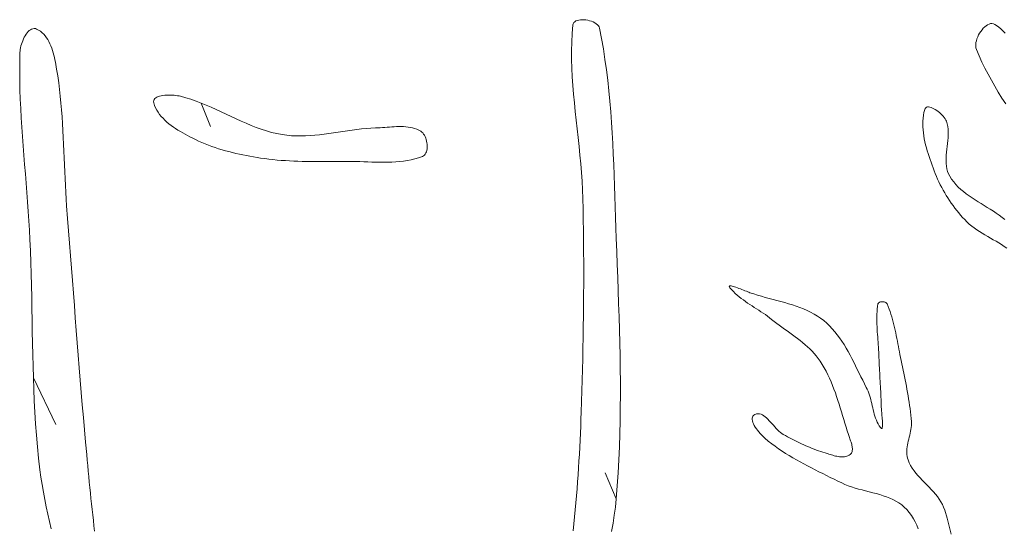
# Model space of a CAD drawing. Header units: inches. Extents: x -12 to 23, y -13.2 to 21.7.
# Tile 8 of 75: x -2.9 to 2.1, y -3.9 to -1.3. Entities that reach past the tile are written whole.
import ezdxf

# ---------------------------------------------------------------- set-up
doc = ezdxf.new("R2010")
doc.units = ezdxf.units.IN
doc.header["$MEASUREMENT"] = 0
doc.layers.get('0').update_dxf_attribs({"lineweight": 0})

msp = doc.modelspace()

# ---------------------------------------------------------------- linework, layer by layer
at = {"color": 30, "linetype": 'Continuous', "lineweight": 0, "true_color": 0xff7e00}
for p, q in [((-2.0102, -1.7241), (-1.9629, -1.843)), ((-2.8607, -3.1157), (-2.7469, -3.3517)), ((0.0934, -3.7291), (0.037, -3.5973))]:
    msp.add_line(p, q, dxfattribs=at)
at = {"color": 7, "linetype": 'Continuous', "lineweight": 0, "flags": 128}
for points in [[(-2.55, -3.8932), (-2.5534, -3.8655), (-2.5567, -3.8379), (-2.5599, -3.8102), (-2.563, -3.7825), (-2.566, -3.7548), (-2.569, -3.7271), (-2.5719, -3.6993), (-2.5747, -3.6716), (-2.5774, -3.6439), (-2.5801, -3.6161), (-2.5827, -3.5884), (-2.5853, -3.5606), (-2.5879, -3.5329), (-2.5904, -3.5051), (-2.5961, -3.4422), (-2.6016, -3.3793), (-2.6071, -3.3163), (-2.6125, -3.2534), (-2.6178, -3.1904), (-2.623, -3.1275), (-2.6281, -3.0645), (-2.6332, -3.0015), (-2.6382, -2.9385), (-2.6432, -2.8755), (-2.6481, -2.8126), (-2.653, -2.7496), (-2.6579, -2.6866), (-2.6627, -2.6236), (-2.6676, -2.5606), (-2.6724, -2.4976), (-2.6772, -2.4346), (-2.6821, -2.3716), (-2.687, -2.3086), (-2.6919, -2.2456), (-2.6944, -2.211), (-2.6966, -2.1763), (-2.6986, -2.1415), (-2.7003, -2.1068), (-2.7019, -2.072), (-2.7034, -2.0372), (-2.7049, -2.0024), (-2.7063, -1.9676), (-2.7078, -1.9329), (-2.7094, -1.8981), (-2.7112, -1.8633), (-2.7131, -1.8286), (-2.7154, -1.7939), (-2.7179, -1.7593), (-2.7208, -1.7247), (-2.7241, -1.6901), (-2.7279, -1.6556), (-2.7322, -1.6211), (-2.7371, -1.5868), (-2.7426, -1.5525), (-2.7445, -1.5411), (-2.7466, -1.5295), (-2.7489, -1.5177), (-2.7514, -1.5058), (-2.7541, -1.4937), (-2.7571, -1.4817), (-2.7603, -1.4697), (-2.7639, -1.4579), (-2.7679, -1.4462), (-2.7722, -1.4348), (-2.777, -1.4237), (-2.7822, -1.4131), (-2.7879, -1.4028), (-2.7941, -1.3931), (-2.8009, -1.384), (-2.8082, -1.3756), (-2.8162, -1.3678), (-2.8248, -1.3609), (-2.834, -1.3548), (-2.844, -1.3496), (-2.8506, -1.3474), (-2.8571, -1.3467), (-2.8634, -1.3475), (-2.8696, -1.3496), (-2.8756, -1.3528), (-2.8814, -1.3572), (-2.887, -1.3625), (-2.8924, -1.3686), (-2.8975, -1.3755), (-2.9022, -1.3831), (-2.9067, -1.3911), (-2.9108, -1.3996), (-2.9146, -1.4083), (-2.9179, -1.4172), (-2.9209, -1.4262), (-2.9234, -1.4351), (-2.9254, -1.4439), (-2.927, -1.4523), (-2.928, -1.4604), (-2.9285, -1.4679), (-2.9296, -1.5153), (-2.93, -1.5627), (-2.9296, -1.61), (-2.9286, -1.6574), (-2.927, -1.7047), (-2.9249, -1.7521), (-2.9223, -1.7994), (-2.9194, -1.8467), (-2.9161, -1.8941), (-2.9126, -1.9414), (-2.9089, -1.9887), (-2.9051, -2.036), (-2.9012, -2.0834), (-2.8974, -2.1307), (-2.8935, -2.178), (-2.8899, -2.2253), (-2.8864, -2.2727), (-2.8832, -2.32), (-2.8803, -2.3673), (-2.8778, -2.4147), (-2.8753, -2.473), (-2.8732, -2.5314), (-2.8715, -2.5898), (-2.8701, -2.6482), (-2.8689, -2.7067), (-2.8679, -2.7651), (-2.8669, -2.8236), (-2.866, -2.882), (-2.8649, -2.9405), (-2.8638, -2.9989), (-2.8624, -3.0573), (-2.8607, -3.1157), (-2.8586, -3.1741), (-2.8561, -3.2324), (-2.853, -3.2907), (-2.8493, -3.3489), (-2.845, -3.4071), (-2.8399, -3.4652), (-2.8339, -3.5232), (-2.8271, -3.5812), (-2.822, -3.619), (-2.8162, -3.6568), (-2.8098, -3.6944), (-2.8028, -3.7319), (-2.7953, -3.7694), (-2.7873, -3.8067), (-2.7787, -3.844), (-2.7697, -3.8812)], [(0.0697, -3.8935), (0.0772, -3.8527), (0.0837, -3.8117), (0.0892, -3.7705), (0.0934, -3.7291), (0.0987, -3.6634), (0.1031, -3.5977), (0.1067, -3.5319), (0.1096, -3.466), (0.1117, -3.4001), (0.1132, -3.3342), (0.1141, -3.2683), (0.1144, -3.2023), (0.1142, -3.1363), (0.1136, -3.0703), (0.1126, -3.0043), (0.1112, -2.9383), (0.1095, -2.8723), (0.1075, -2.8063), (0.1054, -2.7402), (0.1031, -2.6742), (0.1007, -2.6083), (0.0982, -2.5423), (0.0958, -2.4764), (0.0934, -2.4105), (0.0916, -2.357), (0.0899, -2.3036), (0.0883, -2.2501), (0.0866, -2.1965), (0.0849, -2.143), (0.083, -2.0894), (0.0809, -2.0358), (0.0786, -1.9823), (0.076, -1.9288), (0.073, -1.8753), (0.0696, -1.8219), (0.0656, -1.7686), (0.0611, -1.7153), (0.056, -1.6621), (0.0502, -1.609), (0.0437, -1.556), (0.0364, -1.5031), (0.0281, -1.4504), (0.019, -1.3978), (0.0089, -1.3454), (0.0067, -1.3389), (0.003, -1.3329), (-0.002, -1.3273), (-0.0082, -1.3222), (-0.0154, -1.3176), (-0.0235, -1.3135), (-0.0322, -1.3101), (-0.0413, -1.3072), (-0.0508, -1.3049), (-0.0605, -1.3033), (-0.0701, -1.3023), (-0.0794, -1.3021), (-0.0884, -1.3025), (-0.0969, -1.3038), (-0.1046, -1.3058), (-0.1115, -1.3086), (-0.1172, -1.3122), (-0.1217, -1.3168), (-0.1248, -1.3222), (-0.1264, -1.3285), (-0.1299, -1.3723), (-0.1321, -1.4161), (-0.1329, -1.46), (-0.1327, -1.5039), (-0.1314, -1.5478), (-0.1292, -1.5917), (-0.1263, -1.6357), (-0.1227, -1.6796), (-0.1186, -1.7236), (-0.1141, -1.7675), (-0.1094, -1.8115), (-0.1045, -1.8555), (-0.0996, -1.8995), (-0.0948, -1.9435), (-0.0903, -1.9875), (-0.0861, -2.0315), (-0.0824, -2.0755), (-0.0794, -2.1195), (-0.0771, -2.1636), (-0.0756, -2.2076), (-0.0746, -2.2617), (-0.0736, -2.3158), (-0.0729, -2.3699), (-0.0723, -2.424), (-0.0719, -2.4781), (-0.0716, -2.5322), (-0.0715, -2.5863), (-0.0716, -2.6404), (-0.0718, -2.6945), (-0.0722, -2.7486), (-0.0727, -2.8027), (-0.0734, -2.8569), (-0.0742, -2.911), (-0.0752, -2.9651), (-0.0763, -3.0192), (-0.0776, -3.0733), (-0.079, -3.1273), (-0.0805, -3.1814), (-0.0822, -3.2355), (-0.0841, -3.2896), (-0.0854, -3.325), (-0.0868, -3.3603), (-0.0882, -3.3957), (-0.0898, -3.4311), (-0.0915, -3.4665), (-0.0933, -3.5019), (-0.0953, -3.5373), (-0.0974, -3.5726), (-0.0997, -3.608), (-0.1022, -3.6433), (-0.1048, -3.6786), (-0.1077, -3.714), (-0.1107, -3.7492), (-0.114, -3.7845), (-0.1175, -3.8197), (-0.1213, -3.8549), (-0.1253, -3.8901)], [(2.0675, -1.728), (2.0484, -1.6987), (2.0299, -1.6692), (2.0119, -1.6393), (1.9945, -1.6091), (1.9778, -1.5785), (1.9618, -1.5476), (1.9466, -1.5164), (1.9323, -1.4847), (1.9188, -1.4526), (1.9164, -1.4449), (1.9154, -1.4366), (1.9154, -1.4276), (1.9165, -1.4182), (1.9186, -1.4086), (1.9216, -1.3988), (1.9254, -1.389), (1.93, -1.3794), (1.9352, -1.37), (1.9409, -1.361), (1.9472, -1.3527), (1.9538, -1.345), (1.9608, -1.3382), (1.968, -1.3323), (1.9754, -1.3276), (1.9828, -1.3241), (1.9903, -1.3221), (1.9976, -1.3216), (2.0048, -1.3228), (2.0117, -1.3258), (2.0265, -1.3354), (2.0402, -1.346), (2.053, -1.3576), (2.0649, -1.37)], [(2.073, -2.4592), (2.0598, -2.4501), (2.0462, -2.4412), (2.0325, -2.4327), (2.0186, -2.4244), (2.0045, -2.4162), (1.9904, -2.408), (1.9763, -2.3999), (1.9622, -2.3917), (1.9483, -2.3833), (1.9346, -2.3747), (1.9211, -2.3659), (1.9079, -2.3567), (1.8951, -2.347), (1.8828, -2.3369), (1.8709, -2.3262), (1.8596, -2.3148), (1.8491, -2.3035), (1.8389, -2.292), (1.829, -2.2802), (1.8192, -2.2682), (1.8098, -2.256), (1.8005, -2.2436), (1.7915, -2.2309), (1.7828, -2.2181), (1.7743, -2.2051), (1.766, -2.192), (1.7581, -2.1786), (1.7504, -2.1652), (1.743, -2.1515), (1.7358, -2.1378), (1.729, -2.1239), (1.7224, -2.1099), (1.7161, -2.0957), (1.7101, -2.0815), (1.7044, -2.0672), (1.699, -2.0528), (1.6939, -2.0387), (1.6888, -2.0243), (1.6838, -2.0099), (1.6789, -1.9953), (1.6742, -1.9805), (1.6697, -1.9657), (1.6654, -1.9508), (1.6615, -1.9358), (1.658, -1.9207), (1.6548, -1.9057), (1.6521, -1.8906), (1.65, -1.8755), (1.6483, -1.8604), (1.6473, -1.8454), (1.647, -1.8304), (1.6473, -1.8155), (1.6484, -1.8007), (1.6503, -1.786), (1.6531, -1.7714), (1.6567, -1.7569), (1.6589, -1.7517), (1.6622, -1.7478), (1.6663, -1.7453), (1.6711, -1.744), (1.6766, -1.7438), (1.6827, -1.7447), (1.6893, -1.7466), (1.6961, -1.7493), (1.7032, -1.7527), (1.7105, -1.7569), (1.7177, -1.7617), (1.7249, -1.7669), (1.7319, -1.7726), (1.7386, -1.7786), (1.7449, -1.7848), (1.7507, -1.7912), (1.7558, -1.7976), (1.7603, -1.8039), (1.7639, -1.8101), (1.7666, -1.8161), (1.7708, -1.8294), (1.7737, -1.8429), (1.7755, -1.8568), (1.7764, -1.8709), (1.7764, -1.8852), (1.7757, -1.8997), (1.7745, -1.9143), (1.773, -1.9289), (1.7713, -1.9436), (1.7695, -1.9582), (1.7678, -1.9729), (1.7664, -1.9874), (1.7655, -2.0018), (1.7651, -2.016), (1.7654, -2.0299), (1.7666, -2.0437), (1.7689, -2.0571), (1.7724, -2.0701), (1.7772, -2.0828), (1.7835, -2.0951), (1.7931, -2.1099), (1.8036, -2.1239), (1.8149, -2.1371), (1.8271, -2.1496), (1.8399, -2.1615), (1.8534, -2.1729), (1.8674, -2.1838), (1.8819, -2.1942), (1.8967, -2.2044), (1.9119, -2.2143), (1.9273, -2.224), (1.9428, -2.2336), (1.9584, -2.2431), (1.9739, -2.2527), (1.9894, -2.2624), (2.0047, -2.2722), (2.0197, -2.2823), (2.0344, -2.2927), (2.0487, -2.3036), (2.0625, -2.3148)], [(1.6239, -3.8803), (1.6165, -3.8628), (1.6083, -3.8458), (1.5992, -3.8293), (1.5891, -3.8134), (1.578, -3.7981), (1.5658, -3.7835), (1.5535, -3.771), (1.5402, -3.7597), (1.5261, -3.7496), (1.5113, -3.7406), (1.4958, -3.7325), (1.4798, -3.7253), (1.4632, -3.7188), (1.4462, -3.7129), (1.4288, -3.7075), (1.4112, -3.7025), (1.3933, -3.6978), (1.3754, -3.6932), (1.3573, -3.6886), (1.3393, -3.684), (1.3214, -3.6792), (1.3037, -3.6741), (1.2863, -3.6686), (1.2691, -3.6625), (1.2524, -3.6558), (1.2362, -3.6483), (1.217, -3.6388), (1.1977, -3.6294), (1.1784, -3.62), (1.1591, -3.6105), (1.1399, -3.6011), (1.1206, -3.5915), (1.1014, -3.5818), (1.0823, -3.5721), (1.0632, -3.5621), (1.0443, -3.5521), (1.0254, -3.5418), (1.0067, -3.5313), (0.9882, -3.5206), (0.9698, -3.5096), (0.9516, -3.4984), (0.9336, -3.4868), (0.9159, -3.4749), (0.8984, -3.4626), (0.8812, -3.45), (0.8642, -3.437), (0.8581, -3.4319), (0.8515, -3.4262), (0.8446, -3.4198), (0.8376, -3.4129), (0.8305, -3.4056), (0.8235, -3.3979), (0.8166, -3.3899), (0.8101, -3.3818), (0.8039, -3.3736), (0.7983, -3.3653), (0.7933, -3.3572), (0.7891, -3.3492), (0.7858, -3.3415), (0.7834, -3.3341), (0.7822, -3.3271), (0.7822, -3.3207), (0.7835, -3.3148), (0.7862, -3.3096), (0.7906, -3.3053), (0.7966, -3.3017), (0.8045, -3.299), (0.8123, -3.298), (0.8198, -3.2985), (0.8272, -3.3004), (0.8344, -3.3036), (0.8416, -3.3078), (0.8486, -3.313), (0.8555, -3.319), (0.8624, -3.3257), (0.8693, -3.333), (0.8761, -3.3406), (0.8829, -3.3484), (0.8898, -3.3564), (0.8967, -3.3643), (0.9037, -3.3721), (0.9108, -3.3795), (0.9179, -3.3865), (0.9252, -3.3928), (0.9327, -3.3984), (0.9403, -3.4032), (0.9505, -3.4087), (0.9606, -3.4142), (0.9709, -3.4196), (0.9811, -3.4249), (0.9914, -3.4302), (1.0018, -3.4354), (1.0122, -3.4405), (1.0226, -3.4455), (1.0331, -3.4504), (1.0436, -3.4552), (1.0542, -3.4599), (1.0648, -3.4645), (1.0755, -3.469), (1.0862, -3.4733), (1.097, -3.4775), (1.1078, -3.4815), (1.1187, -3.4854), (1.1296, -3.4892), (1.1406, -3.4927), (1.1516, -3.4961), (1.1578, -3.498), (1.1641, -3.5), (1.1706, -3.5021), (1.1772, -3.5042), (1.1839, -3.5063), (1.1906, -3.5083), (1.1974, -3.5102), (1.2042, -3.5119), (1.211, -3.5135), (1.2178, -3.5148), (1.2245, -3.5158), (1.2311, -3.5164), (1.2376, -3.5167), (1.244, -3.5166), (1.2503, -3.516), (1.2564, -3.5149), (1.2622, -3.5133), (1.2679, -3.5111), (1.2733, -3.5082), (1.2784, -3.5046), (1.2821, -3.5013), (1.285, -3.4975), (1.2872, -3.4935), (1.2888, -3.4891), (1.2898, -3.4844), (1.2903, -3.4795), (1.2904, -3.4744), (1.29, -3.4691), (1.2892, -3.4637), (1.2881, -3.4581), (1.2867, -3.4525), (1.2851, -3.4468), (1.2833, -3.4411), (1.2814, -3.4354), (1.2794, -3.4297), (1.2774, -3.4241), (1.2754, -3.4186), (1.2735, -3.4133), (1.2716, -3.4081), (1.27, -3.4032), (1.264, -3.3841), (1.2581, -3.365), (1.2523, -3.3458), (1.2465, -3.3265), (1.2407, -3.3072), (1.2349, -3.2879), (1.2291, -3.2687), (1.2231, -3.2494), (1.2169, -3.2303), (1.2105, -3.2112), (1.2039, -3.1923), (1.197, -3.1735), (1.1898, -3.1549), (1.1821, -3.1364), (1.1741, -3.1182), (1.1656, -3.1002), (1.1566, -3.0825), (1.1471, -3.0651), (1.137, -3.048), (1.1263, -3.0312), (1.117, -3.018), (1.1071, -3.0053), (1.0967, -2.9931), (1.0858, -2.9813), (1.0745, -2.9699), (1.0627, -2.9589), (1.0506, -2.9481), (1.0382, -2.9377), (1.0255, -2.9275), (1.0126, -2.9175), (0.9995, -2.9076), (0.9863, -2.8979), (0.973, -2.8882), (0.9597, -2.8786), (0.9463, -2.869), (0.933, -2.8594), (0.9198, -2.8497), (0.9067, -2.84), (0.8938, -2.83), (0.8811, -2.8199), (0.8707, -2.8117), (0.8601, -2.8037), (0.8492, -2.7959), (0.8382, -2.7883), (0.827, -2.7809), (0.8158, -2.7735), (0.8045, -2.7663), (0.7932, -2.759), (0.7819, -2.7517), (0.7707, -2.7444), (0.7595, -2.737), (0.7486, -2.7294), (0.7377, -2.7217), (0.7271, -2.7137), (0.7167, -2.7055), (0.7066, -2.697), (0.6969, -2.6882), (0.6874, -2.679), (0.6784, -2.6694), (0.6698, -2.6593), (0.6673, -2.6557), (0.6664, -2.6531), (0.6669, -2.6514), (0.6688, -2.6504), (0.6718, -2.6502), (0.6758, -2.6507), (0.6808, -2.6517), (0.6866, -2.6532), (0.693, -2.6552), (0.7, -2.6575), (0.7073, -2.6601), (0.715, -2.6629), (0.7228, -2.6659), (0.7307, -2.669), (0.7384, -2.672), (0.746, -2.675), (0.7531, -2.6778), (0.7598, -2.6804), (0.7659, -2.6827), (0.7713, -2.6847), (0.7903, -2.6911), (0.8095, -2.6971), (0.8289, -2.7028), (0.8485, -2.7083), (0.8682, -2.7136), (0.888, -2.7188), (0.9077, -2.724), (0.9275, -2.7293), (0.9471, -2.7348), (0.9667, -2.7405), (0.986, -2.7464), (1.0052, -2.7528), (1.0241, -2.7596), (1.0427, -2.7669), (1.0609, -2.7748), (1.0788, -2.7834), (1.0962, -2.7928), (1.1131, -2.803), (1.1295, -2.8141), (1.1453, -2.8262), (1.1605, -2.8393), (1.1748, -2.853), (1.1885, -2.8674), (1.2015, -2.8825), (1.2139, -2.8981), (1.2257, -2.9142), (1.237, -2.9307), (1.2479, -2.9477), (1.2584, -2.965), (1.2684, -2.9827), (1.2782, -3.0006), (1.2877, -3.0186), (1.2971, -3.0369), (1.3062, -3.0552), (1.3153, -3.0736), (1.3243, -3.092), (1.3333, -3.1103), (1.3424, -3.1285), (1.3515, -3.1465), (1.3609, -3.1644), (1.3656, -3.174), (1.3699, -3.1839), (1.3737, -3.194), (1.3771, -3.2043), (1.3802, -3.2147), (1.3831, -3.2253), (1.3857, -3.2359), (1.3883, -3.2466), (1.3908, -3.2573), (1.3933, -3.268), (1.3958, -3.2787), (1.3985, -3.2893), (1.4014, -3.2998), (1.4046, -3.3101), (1.408, -3.3202), (1.4119, -3.3302), (1.4163, -3.3399), (1.4211, -3.3493), (1.4266, -3.3584), (1.4327, -3.3672), (1.4355, -3.3704), (1.4378, -3.3719), (1.4396, -3.3718), (1.441, -3.3703), (1.442, -3.3676), (1.4427, -3.3637), (1.4431, -3.3587), (1.4432, -3.353), (1.4431, -3.3465), (1.4427, -3.3394), (1.4422, -3.3318), (1.4416, -3.3239), (1.4409, -3.3159), (1.4402, -3.3077), (1.4395, -3.2997), (1.4387, -3.2919), (1.4381, -3.2845), (1.4375, -3.2776), (1.4371, -3.2713), (1.4369, -3.2658), (1.4366, -3.2525), (1.4362, -3.2392), (1.4357, -3.2258), (1.4351, -3.2125), (1.4345, -3.1992), (1.4338, -3.1859), (1.4331, -3.1726), (1.4324, -3.1593), (1.4317, -3.146), (1.4309, -3.1327), (1.4301, -3.1193), (1.4294, -3.106), (1.4286, -3.0927), (1.4279, -3.0794), (1.4272, -3.0661), (1.4265, -3.0528), (1.4258, -3.0395), (1.4252, -3.0262), (1.4247, -3.0129), (1.4242, -2.9995), (1.4237, -2.9866), (1.4231, -2.9737), (1.4223, -2.9608), (1.4214, -2.9479), (1.4205, -2.9349), (1.4195, -2.922), (1.4185, -2.909), (1.4176, -2.8961), (1.4167, -2.8832), (1.4159, -2.8702), (1.4152, -2.8573), (1.4147, -2.8444), (1.4144, -2.8315), (1.4143, -2.8186), (1.4144, -2.8057), (1.4149, -2.7928), (1.4156, -2.78), (1.4167, -2.7672), (1.4182, -2.7545), (1.42, -2.7417), (1.4207, -2.7395), (1.4218, -2.7376), (1.4233, -2.7359), (1.4252, -2.7345), (1.4275, -2.7333), (1.43, -2.7323), (1.4328, -2.7315), (1.4357, -2.731), (1.4388, -2.7307), (1.4419, -2.7306), (1.4451, -2.7308), (1.4483, -2.7311), (1.4513, -2.7317), (1.4543, -2.7325), (1.4571, -2.7335), (1.4596, -2.7348), (1.4619, -2.7362), (1.4638, -2.7378), (1.4654, -2.7397), (1.4665, -2.7417), (1.4718, -2.7546), (1.4767, -2.7676), (1.4813, -2.7808), (1.4856, -2.794), (1.4897, -2.8073), (1.4935, -2.8207), (1.4971, -2.8342), (1.5005, -2.8477), (1.5038, -2.8613), (1.5069, -2.8749), (1.5098, -2.8886), (1.5127, -2.9023), (1.5154, -2.9161), (1.5181, -2.9298), (1.5208, -2.9436), (1.5234, -2.9573), (1.526, -2.9711), (1.5287, -2.9848), (1.5314, -2.9985), (1.5341, -3.0122), (1.5375, -3.0284), (1.5408, -3.0445), (1.5442, -3.0607), (1.5476, -3.0769), (1.5509, -3.0931), (1.5543, -3.1093), (1.5575, -3.1255), (1.5607, -3.1417), (1.5639, -3.1579), (1.5669, -3.1742), (1.5698, -3.1905), (1.5727, -3.2067), (1.5753, -3.223), (1.5779, -3.2393), (1.5802, -3.2557), (1.5824, -3.272), (1.5844, -3.2884), (1.5862, -3.3048), (1.5878, -3.3212), (1.5891, -3.3377), (1.5894, -3.3474), (1.5891, -3.3572), (1.5883, -3.3671), (1.5869, -3.3769), (1.5852, -3.3868), (1.5832, -3.3968), (1.5809, -3.4067), (1.5786, -3.4166), (1.5762, -3.4265), (1.5738, -3.4364), (1.5716, -3.4462), (1.5696, -3.456), (1.5679, -3.4658), (1.5666, -3.4755), (1.5658, -3.4851), (1.5656, -3.4947), (1.566, -3.5042), (1.5672, -3.5136), (1.5692, -3.5229), (1.5722, -3.5321), (1.5783, -3.5465), (1.5855, -3.5603), (1.5937, -3.5736), (1.6027, -3.5865), (1.6125, -3.599), (1.6228, -3.6112), (1.6335, -3.6231), (1.6446, -3.6349), (1.6559, -3.6465), (1.6673, -3.6581), (1.6787, -3.6697), (1.6898, -3.6814), (1.7007, -3.6933), (1.7112, -3.7053), (1.7211, -3.7176), (1.7304, -3.7303), (1.7388, -3.7434), (1.7463, -3.7569), (1.7528, -3.771), (1.7581, -3.7857), (1.7702, -3.826), (1.7812, -3.8666), (1.7912, -3.9074)]]:
    msp.add_lwpolyline(points, dxfattribs=at)
msp.add_lwpolyline([(-2.2502, -1.7236), (-2.2461, -1.7361), (-2.2411, -1.7481), (-2.2352, -1.7596), (-2.2284, -1.7707), (-2.2208, -1.7814), (-2.2125, -1.7917), (-2.2035, -1.8015), (-2.194, -1.8111), (-2.1839, -1.8202), (-2.1733, -1.829), (-2.1624, -1.8375), (-2.1511, -1.8456), (-2.1395, -1.8535), (-2.1277, -1.8611), (-2.1157, -1.8683), (-2.1037, -1.8754), (-2.0916, -1.8822), (-2.0795, -1.8887), (-2.0676, -1.895), (-2.0558, -1.9012), (-2.0396, -1.9092), (-2.0233, -1.9169), (-2.0067, -1.9242), (-1.9901, -1.9311), (-1.9732, -1.9377), (-1.9562, -1.9439), (-1.9391, -1.9498), (-1.9218, -1.9554), (-1.9044, -1.9607), (-1.887, -1.9657), (-1.8694, -1.9704), (-1.8518, -1.9749), (-1.8341, -1.9791), (-1.8163, -1.983), (-1.7985, -1.9868), (-1.7806, -1.9903), (-1.7628, -1.9937), (-1.7449, -1.9968), (-1.727, -1.9998), (-1.7092, -2.0026), (-1.6883, -2.0056), (-1.6673, -2.0083), (-1.6463, -2.0107), (-1.6253, -2.0127), (-1.6042, -2.0145), (-1.5831, -2.016), (-1.562, -2.0172), (-1.5408, -2.0182), (-1.5197, -2.019), (-1.4985, -2.0196), (-1.4773, -2.0201), (-1.4561, -2.0204), (-1.4349, -2.0205), (-1.4137, -2.0205), (-1.3925, -2.0205), (-1.3713, -2.0204), (-1.3501, -2.0202), (-1.3289, -2.02), (-1.3077, -2.0197), (-1.2865, -2.0195), (-1.2666, -2.0195), (-1.2465, -2.0198), (-1.2263, -2.0203), (-1.2061, -2.021), (-1.1859, -2.0218), (-1.1656, -2.0226), (-1.1453, -2.0233), (-1.125, -2.0239), (-1.1047, -2.0243), (-1.0845, -2.0244), (-1.0643, -2.0242), (-1.0443, -2.0236), (-1.0243, -2.0224), (-1.0045, -2.0207), (-0.9848, -2.0183), (-0.9653, -2.0152), (-0.9459, -2.0113), (-0.9268, -2.0066), (-0.9079, -2.0009), (-0.8892, -1.9941), (-0.8837, -1.9913), (-0.8789, -1.9874), (-0.8749, -1.9827), (-0.8715, -1.9771), (-0.8688, -1.9709), (-0.8668, -1.9641), (-0.8655, -1.9568), (-0.8647, -1.9492), (-0.8646, -1.9413), (-0.8651, -1.9332), (-0.8661, -1.9251), (-0.8677, -1.917), (-0.8698, -1.9091), (-0.8724, -1.9015), (-0.8756, -1.8943), (-0.8791, -1.8875), (-0.8831, -1.8813), (-0.8876, -1.8758), (-0.8925, -1.8711), (-0.8977, -1.8674), (-0.9076, -1.8619), (-0.9179, -1.8572), (-0.9284, -1.8533), (-0.9391, -1.8502), (-0.9501, -1.8477), (-0.9613, -1.8459), (-0.9727, -1.8446), (-0.9842, -1.8438), (-0.9959, -1.8434), (-1.0077, -1.8434), (-1.0195, -1.8437), (-1.0314, -1.8442), (-1.0434, -1.8449), (-1.0553, -1.8458), (-1.0673, -1.8467), (-1.0792, -1.8477), (-1.091, -1.8486), (-1.1028, -1.8494), (-1.1144, -1.85), (-1.1259, -1.8504), (-1.1497, -1.8514), (-1.1734, -1.853), (-1.1971, -1.8552), (-1.2209, -1.8579), (-1.2447, -1.8609), (-1.2684, -1.8642), (-1.2922, -1.8677), (-1.3159, -1.8713), (-1.3396, -1.8749), (-1.3634, -1.8783), (-1.3871, -1.8815), (-1.4108, -1.8844), (-1.4344, -1.8869), (-1.4581, -1.8889), (-1.4817, -1.8902), (-1.5053, -1.8908), (-1.5288, -1.8907), (-1.5524, -1.8896), (-1.5759, -1.8875), (-1.5993, -1.8843), (-1.6263, -1.8792), (-1.653, -1.8728), (-1.6793, -1.8654), (-1.7054, -1.857), (-1.7313, -1.8476), (-1.7569, -1.8376), (-1.7824, -1.8269), (-1.8078, -1.8158), (-1.833, -1.8043), (-1.8582, -1.7925), (-1.8834, -1.7806), (-1.9086, -1.7688), (-1.9338, -1.7571), (-1.9592, -1.7457), (-1.9846, -1.7346), (-2.0102, -1.7241), (-2.036, -1.7143), (-2.0621, -1.7052), (-2.0883, -1.697), (-2.1149, -1.6898), (-2.1221, -1.6883), (-2.13, -1.6869), (-2.1385, -1.6857), (-2.1475, -1.6848), (-2.1569, -1.6841), (-2.1664, -1.6838), (-2.176, -1.6837), (-2.1856, -1.684), (-2.1951, -1.6847), (-2.2042, -1.6858), (-2.2129, -1.6873), (-2.221, -1.6892), (-2.2284, -1.6916), (-2.235, -1.6945), (-2.2407, -1.6979), (-2.2453, -1.7019), (-2.2486, -1.7064), (-2.2507, -1.7115), (-2.2512, -1.7173), (-2.2502, -1.7236), (-2.2502, -1.7236), (-2.2502, -1.7236), (-2.2502, -1.7236)], close=True, dxfattribs=at)

doc.saveas('drawing.dxf')
